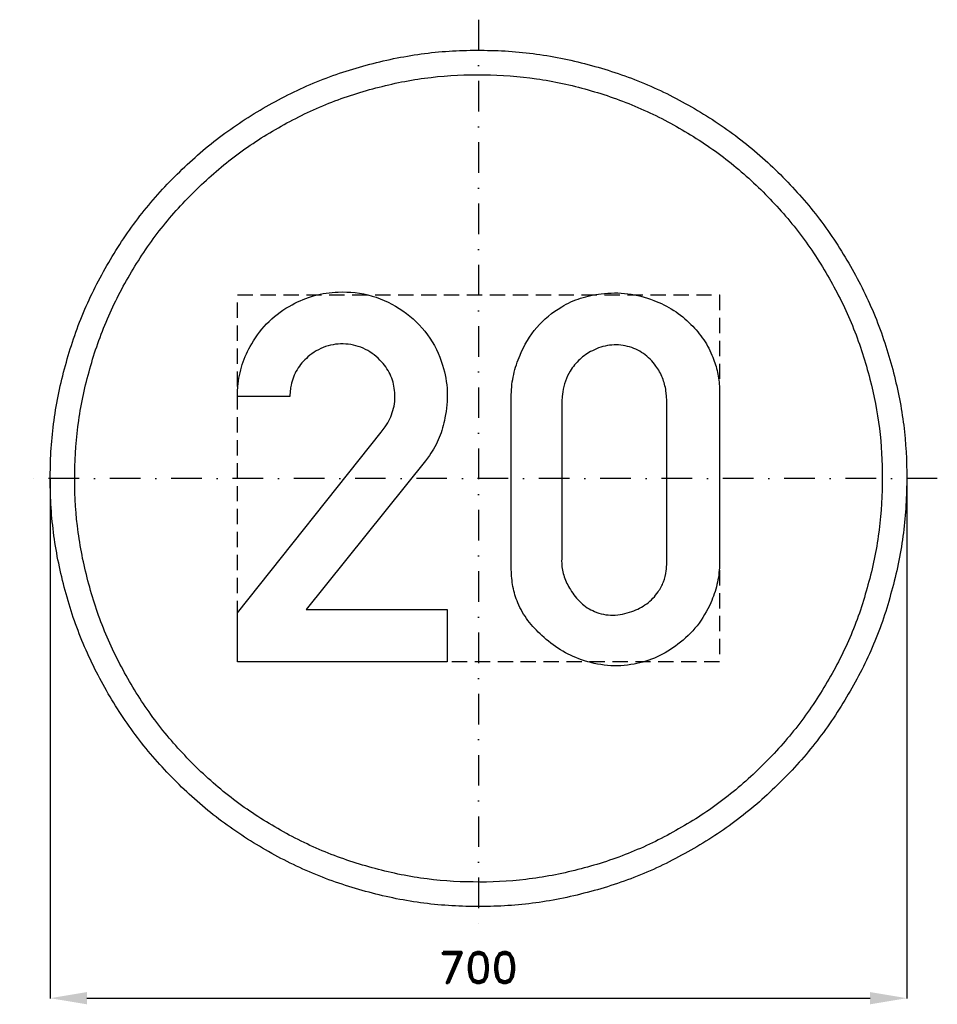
# Model space of a CAD drawing. Header units: millimetres. Extents: x -375 to 375, y -430 to 375.
import ezdxf

# ---------------------------------------------------------------- set-up
doc = ezdxf.new("R2010")
doc.units = ezdxf.units.MM
doc.header["$LTSCALE"] = 5
doc.linetypes.add('ČERCHOVANÁX2', pattern=[2, 1, -0.5, 0, -0.5])
doc.linetypes.add('ČÁRKOVANÁX2', pattern=[1.5, 1, -0.5])
doc.layers.add('Kóty', color=2, linetype='Continuous')
doc.layers.add('Značka', color=7, linetype='Continuous')
doc.styles.get("Standard").update_dxf_attribs({"font": 'romand.shx', "height": 25})
doc.dimstyles.get("Standard").update_dxf_attribs({"dimtxt": 25, "dimasz": 30, "dimexe": 0.18, "dimexo": 0.0625, "dimgap": 12.5, "dimtad": 1, "dimdec": 0, "dimzin": 0, "dimdsep": 46, "dimtxsty": 'Standard', "dimcen": 0.09, "dimadec": 0, "dimazin": 0, "dimtfac": 1, "dimtdec": 0, "dimtofl": 0, "dimtmove": 0, "dimatfit": 3, "dimfxl": 1, "dimtolj": 1, "dimtzin": 0, "dimarcsym": 0})

# ---------------------------------------------------------------- blocks, each defined once
blk = doc.blocks.new('*D1')
at = {"layer": 'Defpoints', "color": 0, "transparency": 16777216}
for p in [(-350.03, 0), (350, -1.15), (350, -424.97)]:
    blk.add_point(p, dxfattribs=at)
at = {"layer": 'Kóty', "color": 0, "lineweight": -2, "transparency": 16777216}
for p, q in [((-350.03, -0.06), (-350.03, -425.15)), ((350, -1.21), (350, -425.15)), ((-320.03, -424.97), (320, -424.97))]:
    blk.add_line(p, q, dxfattribs=at)
at = {"layer": 'Kóty', "color": 0, "transparency": 16777216}
for points in [[(-320.03, -419.97), (-320.03, -429.97), (-350.03, -424.97)], [(320, -419.97), (320, -429.97), (350, -424.97)]]:
    blk.add_solid(points, dxfattribs=at)
at = {"layer": 'Kóty', "color": 0, "transparency": 16777216, "insert": (-0.02, -399.97), "char_height": 25, "attachment_point": 5}
blk.add_mtext('\\A1;700', dxfattribs=at)

msp = doc.modelspace()

# ---------------------------------------------------------------- linework, layer by layer
at = {"layer": 'Značka', "color": 6, "linetype": 'ČERCHOVANÁX2', "lineweight": 25, "ltscale": 5}
for p, q in [((0, 375), (0, -375)), ((375, 0), (-375, 0))]:
    msp.add_line(p, q, dxfattribs=at)
at = {"layer": 'Značka', "color": 5}
for points in [[(350, 0), (349.99, -2.291), (349.97, -4.581, -0.0321663), (346.49, -50.208, -0.0357215), (336.86, -95.004, -0.0366629), (321.83, -138.262, -0.0347537), (300.79, -178.953, -0.0340378), (274.96, -216.774, -0.0344521), (244.23, -250.7057, -0.03456), (209.51, -280.5629, -0.0344272), (171.02, -305.3736, -0.0343885), (129.75, -325.2231, -0.0344186), (86.15, -339.2308, -0.034423), (41.16, -347.7241, -0.0344168), (-4.58, -349.97, -0.0344158), (-50.24, -346.5273, -0.0344163), (-95, -336.8593, -0.0344176), (-138.22, -321.7156, -0.034417), (-178.95, -300.7922, -0.0344169), (-216.78, -274.9795, -0.0344155), (-250.706, -244.227, -0.0344176), (-280.56, -209.504, -0.034417), (-305.374, -171.017, -0.0344152), (-325.224, -129.751, -0.0344154), (-339.231, -86.154, -0.0344167), (-347.724, -41.156, -0.0344172), (-349.97, 4.581, -0.0344173), (-346.527, 50.244, -0.0344183), (-336.859, 95.004, -0.0344154), (-321.716, 138.22, -0.0344157), (-300.792, 178.953, -0.0344166), (-274.979, 216.776, -0.0344159), (-244.227, 250.706, -0.0344181), (-209.5, 280.56, -0.0344174), (-171.02, 305.374, -0.0344136), (-129.75, 325.224, -0.0344152), (-86.15, 339.231, -0.0344157), (-41.16, 347.724, -0.034416), (4.58, 349.97, -0.0344175), (50.24, 346.527, -0.0344181), (95, 336.859, -0.034416), (138.22, 321.715, -0.0344165), (178.95, 300.792, -0.0344151), (216.77, 274.98, -0.0344044), (250.71, 244.227, -0.0344137), (280.57, 209.501, -0.0344845), (305.37, 171.017, -0.0344151), (325.2, 129.763, -0.0340739), (339.23, 86.154, -0.0327932), (347.51, 43.384, -0.0342652), (350, 0)], [(330, 0), (329.99, -2.16), (329.97, -4.32, -0.0321704), (326.69, -47.339, -0.0357246), (317.61, -89.575, -0.0366679), (303.44, -130.361, -0.0347561), (283.6, -168.727, -0.0340394), (259.25, -204.387, -0.0344529), (230.27, -236.38, -0.0345589), (197.54, -264.5307, -0.0344254), (161.24, -287.9237, -0.0343884), (122.33, -306.6389, -0.0344174), (81.23, -319.8462, -0.0344235), (38.8, -327.8541, -0.0344169), (-4.32, -329.9717, -0.0344158), (-47.37, -326.7258, -0.0344166), (-89.58, -317.6102, -0.0344167), (-130.32, -303.3319, -0.0344173), (-168.73, -283.6041, -0.034418), (-204.39, -259.2663, -0.0344168), (-236.38, -230.271, -0.0344172), (-264.528, -197.532, -0.0344153), (-287.924, -161.245, -0.0344161), (-306.639, -122.337, -0.0344172), (-319.846, -81.231, -0.0344163), (-327.854, -38.804, -0.0344151), (-329.972, 4.32, -0.0344158), (-326.726, 47.373, -0.0344158), (-317.61, 89.575, -0.0344181), (-303.332, 130.322, -0.0344155), (-283.604, 168.727, -0.0344164), (-259.266, 204.389, -0.0344177), (-230.27, 236.38, -0.0344184), (-197.53, 264.528, -0.0344153), (-161.24, 287.924, -0.0344176), (-122.34, 306.639, -0.0344177), (-81.23, 319.846, -0.034418), (-38.8, 327.854, -0.0344164), (4.32, 329.972, -0.0344175), (47.37, 326.726, -0.0344163), (89.58, 317.61, -0.0344148), (130.32, 303.332, -0.0344174), (168.73, 283.604, -0.0344175), (204.39, 259.267, -0.0344082), (236.38, 230.271, -0.0344144), (264.53, 197.529, -0.0344857), (287.92, 161.245, -0.0344188), (306.62, 122.348, -0.0340729), (319.85, 81.231, -0.0327889), (327.65, 40.905, -0.0342678), (330, 0)], [(-196.95, -150), (-196.95, -109.906), (-79.61, 37.781), (-77.89, 39.954), (-76.23, 42.188, 0.0829928), (-69.89, 55.528, 0.0944039), (-68.48, 70.25, 0.0921405), (-71.59, 83.568, 0.0840484), (-79.14, 95.125, 0.0981341), (-92.41, 105.482, 0.106053), (-108.55, 109.781, 0.10617), (-124.96, 107.718, 0.0999503), (-139.36, 99.25, 0.0837256), (-148.33, 88.862, 0.0916529), (-153.14, 76.313, 0.0261636), (-153.86, 71.68), (-154.27, 67), (-196.95, 67), (-196.85, 71.033), (-196.64, 75.063, -0.0594254), (-193.09, 93.075, -0.0582328), (-185.39, 109.906, -0.0721525), (-171.12, 128.348, -0.0722247), (-152.27, 141.969, -0.0614775), (-134.15, 149.419, -0.0599404), (-114.73, 152.313, -0.0830636), (-87.02, 149.085, -0.0870465), (-61.86, 136.844, -0.0877672), (-41.69, 117.427, -0.0878005), (-29.39, 92.438, -0.0684885), (-25.57, 71.102, -0.0624257), (-27.39, 49.438, -0.0506847), (-32.1, 33.32, -0.0618425), (-40.17, 18.813), (-41.77, 16.623), (-43.42, 14.469), (-140.89, -107.187), (-25.7, -107.187), (-25.7, -150), (-196.95, -150)], [(26.8, 63.125), (26.78, 65.813), (26.8, 68.5, -0.04902), (28.76, 84.905, -0.0499934), (33.95, 100.75, -0.0795331), (47.73, 123.387, -0.0890863), (67.98, 140.156, -0.0597948), (83.48, 147.33, -0.0520149), (100.23, 150.906, -0.0620177), (122.08, 150.934, -0.064502), (143.2, 145.531, -0.0554336), (159.53, 137.362, -0.0554867), (173.67, 125.813, -0.0511148), (184.06, 113.33, -0.0548978), (191.58, 98.969, -0.0452293), (195.41, 86.644, -0.045974), (196.95, 73.875), (197.03, 69.406), (196.95, 64.938), (196.95, -65.812), (196.98, -68.5), (196.95, -71.187, -0.0517824), (194.93, -86.736, -0.0496954), (189.8, -101.656, -0.0667937), (178.62, -120.433, -0.0659081), (162.92, -135.656, -0.0610965), (146.01, -145.971, -0.0641434), (127.11, -151.781, -0.0696616), (105.35, -152.94, -0.0674529), (84.11, -148.219, -0.0568091), (66.98, -140.108, -0.0495918), (51.86, -128.5, -0.048053), (40.43, -116.121, -0.0658846), (32.17, -101.656, -0.0547746), (28.19, -88.503, -0.0423539), (26.8, -74.781), (26.74, -70.29), (26.8, -65.812), (26.8, 63.125)], [(67.98, 63.125), (67.98, -65.812), (67.96, -67.611), (67.98, -69.406, 0.0738757), (70.09, -80.513, 0.0595149), (75.14, -90.906, 0.0707213), (83.64, -101.593, 0.0945798), (94.86, -108.812, 0.108404), (109.86, -111.776, 0.0875514), (125.3, -108.812, 0.0781583), (137.49, -102.471, 0.0881722), (146.8, -92.687, 0.0617554), (151.17, -84.514, 0.0611801), (153.42, -75.562, 0.0252071), (153.85, -70.698), (153.95, -65.812), (153.95, 63.125), (153.67, 67.368), (153.2, 71.594, 0.058308), (150.37, 82.149, 0.0647146), (145.02, 91.781, 0.0880909), (134.84, 102.024, 0.097887), (121.73, 107.906, 0.0998445), (107.14, 108.824, 0.0882723), (93.08, 104.344, 0.0741618), (82.73, 97.315, 0.0756754), (74.98, 87.656, 0.0525958), (71.12, 79.542, 0.0460771), (68.92, 70.844), (68.38, 66.991), (67.98, 63.125)]]:
    msp.add_lwpolyline(points, format="xyb", dxfattribs=at)
at = {"layer": 'Značka', "color": 6, "linetype": 'ČÁRKOVANÁX2', "ltscale": 2.5}
msp.add_lwpolyline([(-196.95, -150), (-196.95, 150), (196.95, 150), (196.95, -150), (-196.95, -150)], dxfattribs=at)

# ---------------------------------------------------------------- dimensions: what is measured, and where the dimension line sits
at = {"layer": 'Kóty'}
dim = msp.add_linear_dim(base=(349.995, -424.973), p1=(-350.0289, 0), p2=(349.995, -1.1455), dimstyle='Standard', dxfattribs=at)
dim.commit()
dim.dimension.update_dxf_attribs({"geometry": '*D1', "text_midpoint": (-0.017, -399.973)})

doc.saveas('drawing.dxf')
